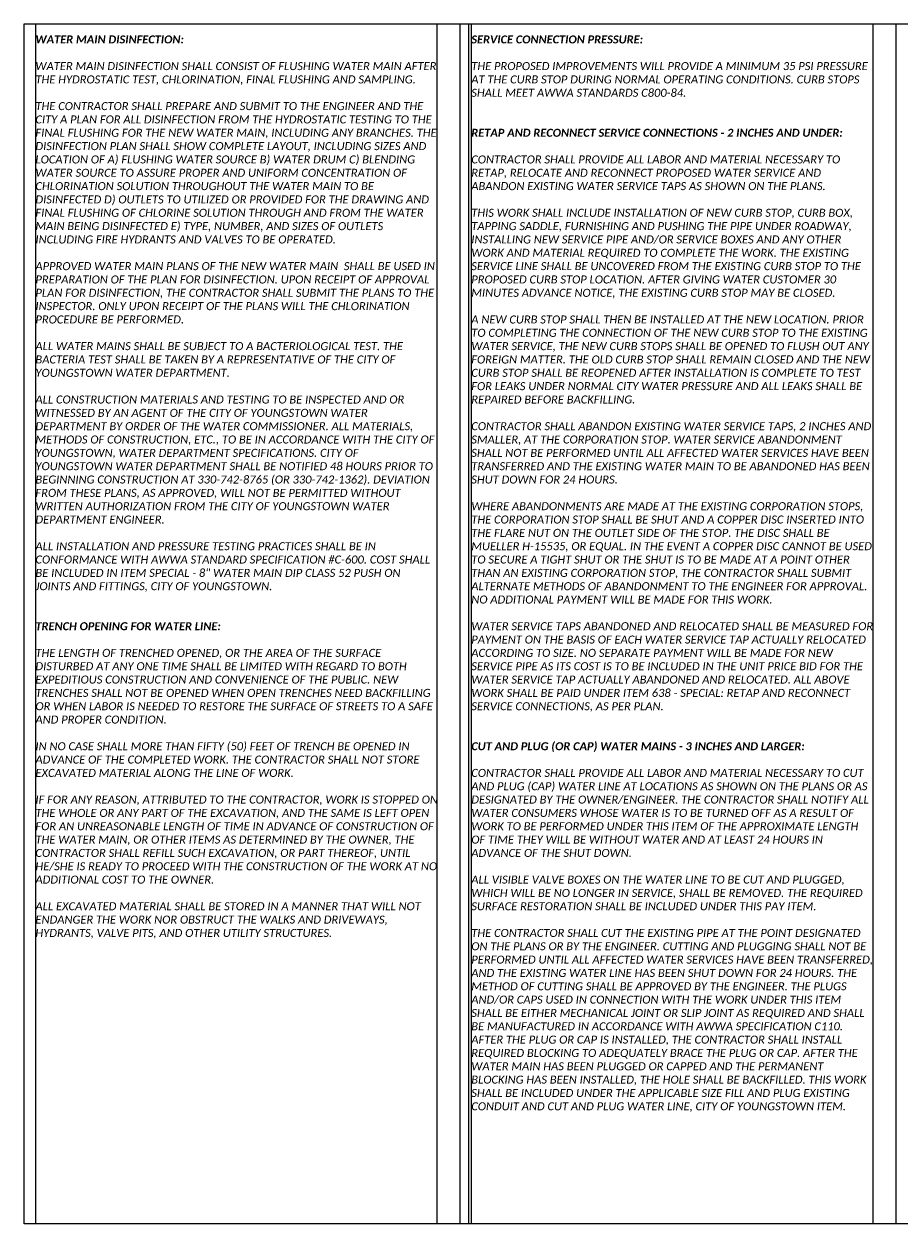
# Model space of a CAD drawing. Header units: feet. Extents: x 0 to 230, y 0 to 21.
# Tile 5 of 10: x 100 to 115, y 0 to 21. Entities that reach past the tile are written whole.
import ezdxf

# ---------------------------------------------------------------- set-up
doc = ezdxf.new("R2010")
doc.units = ezdxf.units.FT
doc.header["$MEASUREMENT"] = 0
doc.layers.add('0_View_Frame_Border', color=7, linetype='Continuous', plot=False)
doc.layers.add('G-ANNO-VPRT', color=215, linetype='Continuous', lineweight=0, plot=False)
doc.layers.add('SH_Text', color=7, linetype='Continuous')
doc.styles.add('Slanted-Normal', font='calibrii.ttf', dxfattribs={"height": 0.14})

msp = doc.modelspace()

# ---------------------------------------------------------------- linework, layer by layer
at = {"layer": '0_View_Frame_Border'}
msp.add_lwpolyline([(100, 21), (130.5, 21), (130.5, 0), (100, 0)], close=True, dxfattribs=at)
at = {"layer": 'G-ANNO-VPRT'}
for p, q in [((100.2, 21), (100.2, 0)), ((107.225, 21), (107.225, 0)), ((107.775, 21), (107.775, 0)), ((107.825, 21), (107.825, 0)), ((114.85, 21), (114.85, 0))]:
    msp.add_line(p, q, dxfattribs=at)
at = {"layer": 'G-ANNO-VPRT', "color": 1}
for p, q in [((107.625, 21), (107.625, 0)), ((115.25, 21), (115.25, 0))]:
    msp.add_line(p, q, dxfattribs=at)

# ---------------------------------------------------------------- texts
at = {"layer": 'SH_Text', "char_height": 0.14, "width": 7.025, "attachment_point": 1, "style": 'Slanted-Normal'}
for s, insert in [('{\\fCalibri|b1|i1|c0|p34;WATER MAIN DISINFECTION:\\P}\\PWATER MAIN DISINFECTION SHALL CONSIST OF FLUSHING WATER MAIN AFTER THE HYDROSTATIC TEST, CHLORINATION, FINAL FLUSHING AND SAMPLING.\\P\\PTHE CONTRACTOR SHALL PREPARE AND SUBMIT TO THE ENGINEER AND THE CITY A PLAN FOR ALL DISINFECTION FROM THE HYDROSTATIC TESTING TO THE FINAL FLUSHING FOR THE NEW WATER MAIN, INCLUDING ANY BRANCHES. THE DISINFECTION PLAN SHALL SHOW COMPLETE LAYOUT, INCLUDING SIZES AND LOCATION OF A) FLUSHING WATER SOURCE B) WATER DRUM C) BLENDING WATER SOURCE TO ASSURE PROPER AND UNIFORM CONCENTRATION OF CHLORINATION SOLUTION THROUGHOUT THE WATER MAIN TO BE DISINFECTED D) OUTLETS TO UTILIZED OR PROVIDED FOR THE DRAWING AND FINAL FLUSHING OF CHLORINE SOLUTION THROUGH AND FROM THE WATER MAIN BEING DISINFECTED E) TYPE, NUMBER, AND SIZES OF OUTLETS INCLUDING FIRE HYDRANTS AND VALVES TO BE OPERATED.\\P\\PAPPROVED WATER MAIN PLANS OF THE NEW WATER MAIN  SHALL BE USED IN PREPARATION OF THE PLAN FOR DISINFECTION. UPON RECEIPT OF APPROVAL PLAN FOR DISINFECTION, THE CONTRACTOR SHALL SUBMIT THE PLANS TO THE INSPECTOR. ONLY UPON RECEIPT OF THE PLANS WILL THE CHLORINATION PROCEDURE BE PERFORMED. \\P\\PALL WATER MAINS SHALL BE SUBJECT TO A BACTERIOLOGICAL TEST. THE BACTERIA TEST SHALL BE TAKEN BY A REPRESENTATIVE OF THE CITY OF YOUNGSTOWN WATER DEPARTMENT. \\P\\PALL CONSTRUCTION MATERIALS AND TESTING TO BE INSPECTED AND OR WITNESSED BY AN AGENT OF THE CITY OF YOUNGSTOWN WATER DEPARTMENT BY ORDER OF THE WATER COMMISSIONER. ALL MATERIALS, METHODS OF CONSTRUCTION, ETC., TO BE IN ACCORDANCE WITH THE CITY OF YOUNGSTOWN, WATER DEPARTMENT SPECIFICATIONS. CITY OF YOUNGSTOWN WATER DEPARTMENT SHALL BE NOTIFIED 48 HOURS PRIOR TO BEGINNING CONSTRUCTION AT 330-742-8765 (OR 330-742-1362). DEVIATION FROM THESE PLANS, AS APPROVED, WILL NOT BE PERMITTED WITHOUT WRITTEN AUTHORIZATION FROM THE CITY OF YOUNGSTOWN WATER DEPARTMENT ENGINEER.\\P\\PALL INSTALLATION AND PRESSURE TESTING PRACTICES SHALL BE IN CONFORMANCE WITH AWWA STANDARD SPECIFICATION #C-600. COST SHALL BE INCLUDED IN ITEM SPECIAL - 8" WATER MAIN DIP CLASS 52 PUSH ON JOINTS AND FITTINGS, CITY OF YOUNGSTOWN.\\P\\P{\\fCalibri|b1|i1|c0|p34;\\PTRENCH OPENING FOR WATER LINE:}\\P\\PTHE LENGTH OF TRENCHED OPENED, OR THE AREA OF THE SURFACE DISTURBED AT ANY ONE TIME SHALL BE LIMITED WITH REGARD TO BOTH EXPEDITIOUS CONSTRUCTION AND CONVENIENCE OF THE PUBLIC. NEW TRENCHES SHALL NOT BE OPENED WHEN OPEN TRENCHES NEED BACKFILLING OR WHEN LABOR IS NEEDED TO RESTORE THE SURFACE OF STREETS TO A SAFE AND PROPER CONDITION. \\P\\PIN NO CASE SHALL MORE THAN FIFTY (50) FEET OF TRENCH BE OPENED IN ADVANCE OF THE COMPLETED WORK. THE CONTRACTOR SHALL NOT STORE EXCAVATED MATERIAL ALONG THE LINE OF WORK. \\P\\PIF FOR ANY REASON, ATTRIBUTED TO THE CONTRACTOR, WORK IS STOPPED ON THE WHOLE OR ANY PART OF THE EXCAVATION, AND THE SAME IS LEFT OPEN FOR AN UNREASONABLE LENGTH OF TIME IN ADVANCE OF CONSTRUCTION OF THE WATER MAIN, OR OTHER ITEMS AS DETERMINED BY THE OWNER, THE CONTRACTOR SHALL REFILL SUCH EXCAVATION, OR PART THEREOF, UNTIL HE/SHE IS READY TO PROCEED WITH THE CONSTRUCTION OF THE WORK AT NO ADDITIONAL COST TO THE OWNER.\\P\\PALL EXCAVATED MATERIAL SHALL BE STORED IN A MANNER THAT WILL NOT ENDANGER THE WORK NOR OBSTRUCT THE WALKS AND DRIVEWAYS, HYDRANTS, VALVE PITS, AND OTHER UTILITY STRUCTURES.', (100.2, 20.8)), ('{\\fCalibri|b1|i1|c0|p34;SERVICE CONNECTION PRESSURE: \\P}\\PTHE PROPOSED IMPROVEMENTS WILL PROVIDE A MINIMUM 35 PSI PRESSURE AT THE CURB STOP DURING NORMAL OPERATING CONDITIONS. CURB STOPS SHALL MEET AWWA STANDARDS C800-84.\\P\\P\\P{\\fCalibri|b1|i1|c0|p34;RETAP AND RECONNECT SERVICE CONNECTIONS - 2 INCHES AND UNDER:\\P}\\PCONTRACTOR SHALL PROVIDE ALL LABOR AND MATERIAL NECESSARY TO RETAP, RELOCATE AND RECONNECT PROPOSED WATER SERVICE AND ABANDON EXISTING WATER SERVICE TAPS AS SHOWN ON THE PLANS.\\P\\PTHIS WORK SHALL INCLUDE INSTALLATION OF NEW CURB STOP, CURB BOX, TAPPING SADDLE, FURNISHING AND PUSHING THE PIPE UNDER ROADWAY, INSTALLING NEW SERVICE PIPE AND/OR SERVICE BOXES AND ANY OTHER WORK AND MATERIAL REQUIRED TO COMPLETE THE WORK. THE EXISTING SERVICE LINE SHALL BE UNCOVERED FROM THE EXISTING CURB STOP TO THE PROPOSED CURB STOP LOCATION. AFTER GIVING WATER CUSTOMER 30 MINUTES ADVANCE NOTICE, THE EXISTING CURB STOP MAY BE CLOSED.\\P\\PA NEW CURB STOP SHALL THEN BE INSTALLED AT THE NEW LOCATION. PRIOR TO COMPLETING THE CONNECTION OF THE NEW CURB STOP TO THE EXISTING WATER SERVICE, THE NEW CURB STOPS SHALL BE OPENED TO FLUSH OUT ANY FOREIGN MATTER. THE OLD CURB STOP SHALL REMAIN CLOSED AND THE NEW CURB STOP SHALL BE REOPENED AFTER INSTALLATION IS COMPLETE TO TEST FOR LEAKS UNDER NORMAL CITY WATER PRESSURE AND ALL LEAKS SHALL BE REPAIRED BEFORE BACKFILLING.\\P\\PCONTRACTOR SHALL ABANDON EXISTING WATER SERVICE TAPS, 2 INCHES AND SMALLER, AT THE CORPORATION STOP. WATER SERVICE ABANDONMENT SHALL NOT BE PERFORMED UNTIL ALL AFFECTED WATER SERVICES HAVE BEEN TRANSFERRED AND THE EXISTING WATER MAIN TO BE ABANDONED HAS BEEN SHUT DOWN FOR 24 HOURS.\\P\\PWHERE ABANDONMENTS ARE MADE AT THE EXISTING CORPORATION STOPS, THE CORPORATION STOP SHALL BE SHUT AND A COPPER DISC INSERTED INTO THE FLARE NUT ON THE OUTLET SIDE OF THE STOP. THE DISC SHALL BE MUELLER H-15535, OR EQUAL. IN THE EVENT A COPPER DISC CANNOT BE USED TO SECURE A TIGHT SHUT OR THE SHUT IS TO BE MADE AT A POINT OTHER THAN AN EXISTING CORPORATION STOP, THE CONTRACTOR SHALL SUBMIT ALTERNATE METHODS OF ABANDONMENT TO THE ENGINEER FOR APPROVAL. NO ADDITIONAL PAYMENT WILL BE MADE FOR THIS WORK.\\P\\PWATER SERVICE TAPS ABANDONED AND RELOCATED SHALL BE MEASURED FOR PAYMENT ON THE BASIS OF EACH WATER SERVICE TAP ACTUALLY RELOCATED ACCORDING TO SIZE. NO SEPARATE PAYMENT WILL BE MADE FOR NEW SERVICE PIPE AS ITS COST IS TO BE INCLUDED IN THE UNIT PRICE BID FOR THE WATER SERVICE TAP ACTUALLY ABANDONED AND RELOCATED. ALL ABOVE WORK SHALL BE PAID UNDER ITEM 638 - SPECIAL: RETAP AND RECONNECT SERVICE CONNECTIONS, AS PER PLAN.\\P\\P\\P\\pxsm1;{\\fCalibri|b1|i1|c0|p34;CUT AND PLUG (OR CAP) WATER MAINS - 3 INCHES AND LARGER:\\P}\\PCONTRACTOR SHALL PROVIDE ALL LABOR AND MATERIAL NECESSARY TO CUT AND PLUG (CAP) WATER LINE AT LOCATIONS AS SHOWN ON THE PLANS OR AS DESIGNATED BY THE OWNER/ENGINEER. THE CONTRACTOR SHALL NOTIFY ALL WATER CONSUMERS WHOSE WATER IS TO BE TURNED OFF AS A RESULT OF WORK TO BE PERFORMED UNDER THIS ITEM OF THE APPROXIMATE LENGTH OF TIME THEY WILL BE WITHOUT WATER AND AT LEAST 24 HOURS IN ADVANCE OF THE SHUT DOWN.\\P\\PALL VISIBLE VALVE BOXES ON THE WATER LINE TO BE CUT AND PLUGGED, WHICH WILL BE NO LONGER IN SERVICE, SHALL BE REMOVED. THE REQUIRED SURFACE RESTORATION SHALL BE INCLUDED UNDER THIS PAY ITEM.\\P\\PTHE CONTRACTOR SHALL CUT THE EXISTING PIPE AT THE POINT DESIGNATED ON THE PLANS OR BY THE ENGINEER. CUTTING AND PLUGGING SHALL NOT BE PERFORMED UNTIL ALL AFFECTED WATER SERVICES HAVE BEEN TRANSFERRED, AND THE EXISTING WATER LINE HAS BEEN SHUT DOWN FOR 24 HOURS. THE METHOD OF CUTTING SHALL BE APPROVED BY THE ENGINEER. THE PLUGS AND/OR CAPS USED IN CONNECTION WITH THE WORK UNDER THIS ITEM SHALL BE EITHER MECHANICAL JOINT OR SLIP JOINT AS REQUIRED AND SHALL BE MANUFACTURED IN ACCORDANCE WITH AWWA SPECIFICATION C110. AFTER THE PLUG OR CAP IS INSTALLED, THE CONTRACTOR SHALL INSTALL REQUIRED BLOCKING TO ADEQUATELY BRACE THE PLUG OR CAP. AFTER THE WATER MAIN HAS BEEN PLUGGED OR CAPPED AND THE PERMANENT BLOCKING HAS BEEN INSTALLED, THE HOLE SHALL BE BACKFILLED. THIS WORK SHALL BE INCLUDED UNDER THE APPLICABLE SIZE FILL AND PLUG EXISTING CONDUIT AND CUT AND PLUG WATER LINE, CITY OF YOUNGSTOWN ITEM.', (107.825, 20.8))]:
    msp.add_mtext(s, dxfattribs=dict(at, insert=insert))

doc.saveas('drawing.dxf')
